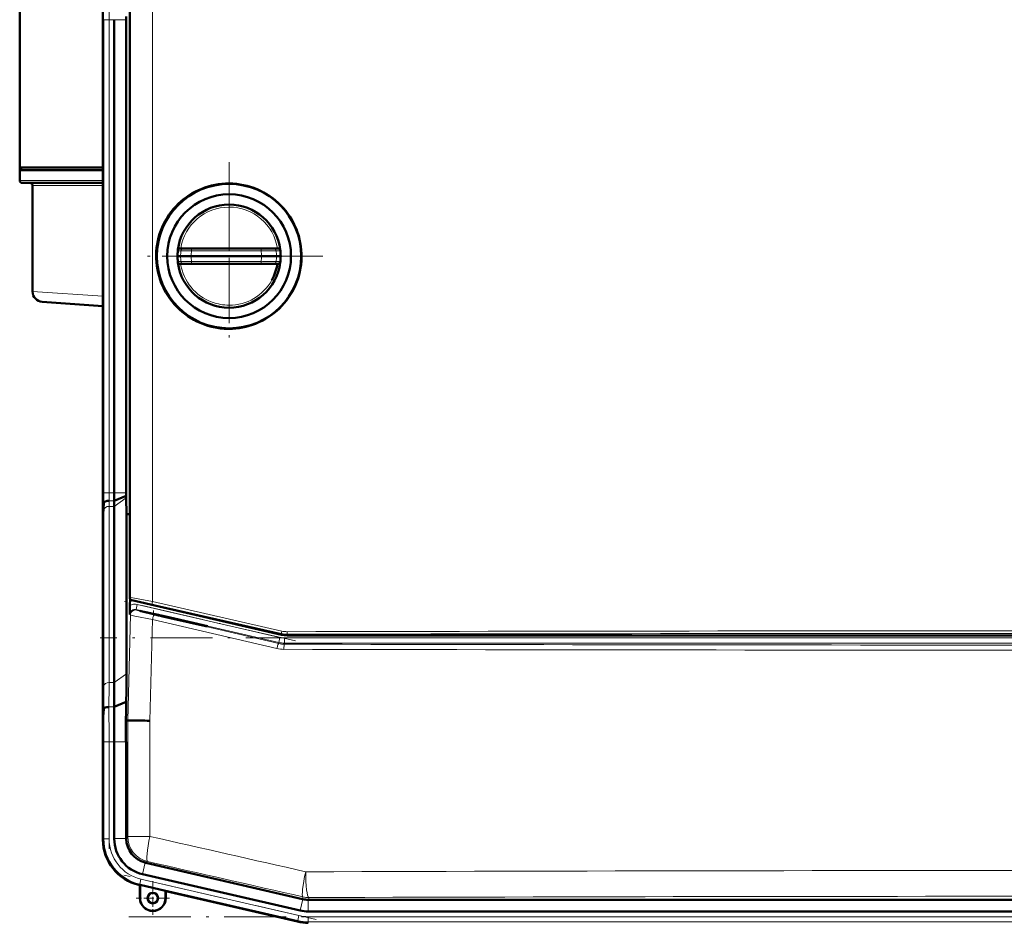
# Model space of a CAD drawing. Extents: x -2065 to 2446, y -1961 to 629.
# Tile 4 of 59: x -1685 to -1494, y 254 to 429. Entities that reach past the tile are written whole.
import ezdxf

# ---------------------------------------------------------------- set-up
doc = ezdxf.new("R2010")
doc.units = 0
doc.linetypes.add('DASHDOT', pattern=[18.5, 12, -3, 0.5, -3])

msp = doc.modelspace()

# ---------------------------------------------------------------- linework, layer by layer
at = {"color": 7, "lineweight": 50}
for p, q in [((-1684.96, 399.99), (-1684.96, 471.99)), ((-1663.62, 449), (-1663.62, 316.59)), ((-1668.82, 428.65), (-1668.82, 336.93)), ((-1666.63, 336.93), (-1666.63, 428.65)), ((-1664.34, 429.25), (-1664.34, 428.65)), ((-1664.34, 428.65), (-1664.34, 336.93)), ((-1684.96, 399.49), (-1684.96, 399.99)), ((-1668.82, 399.99), (-1684.96, 399.99)), ((-1684.96, 397.49), (-1684.96, 399.49)), ((-1684.96, 399.49), (-1668.82, 399.49)), ((-1684.66, 399.49), (-1684.66, 399.99)), ((-1684.66, 399.99), (-1684.49, 399.99)), ((-1684.46, 396.99), (-1668.82, 396.99)), ((-1682.96, 396.99), (-1682.95, 396.99)), ((-1682.46, 396.49), (-1682.46, 375.92)), ((-1654.28, 384.06), (-1654.31, 383.85)), ((-1653.2, 384.3), (-1653.81, 384.3)), ((-1653.2, 384.3), (-1651.55, 384.3)), ((-1638.06, 384.3), (-1651.55, 384.3)), ((-1638.06, 384.3), (-1637.24, 384.3)), ((-1637.24, 384.3), (-1636.5, 384.3)), ((-1636.5, 384.3), (-1635.74, 384.3)), ((-1634.92, 384.3), (-1635.74, 384.3)), ((-1634.42, 383.85), (-1634.44, 384.06)), ((-1653.77, 382.8), (-1654.36, 382.8)), ((-1651.72, 382.8), (-1653.77, 382.8)), ((-1651.72, 382.8), (-1638.06, 382.8)), ((-1635.16, 382.8), (-1638.06, 382.8)), ((-1634.36, 382.8), (-1635.16, 382.8)), ((-1654.28, 381.54), (-1654.31, 381.75)), ((-1653.2, 381.3), (-1653.81, 381.3)), ((-1653.2, 381.3), (-1651.55, 381.3)), ((-1638.06, 381.3), (-1651.55, 381.3)), ((-1638.06, 381.3), (-1635.74, 381.3)), ((-1634.92, 381.3), (-1635.74, 381.3)), ((-1634.42, 381.75), (-1634.44, 381.54)), ((-1668.82, 373.1), (-1680.6, 373.92)), ((-1644.62, 368.71), (-1644.36, 368.71)), ((-1664.34, 336.33), (-1666.63, 335.38)), ((-1664.34, 336.33), (-1664.34, 336.93)), ((-1664.33, 335.91), (-1664.34, 336.33)), ((-1668.62, 334.98), (-1668.79, 332.79)), ((-1666.63, 300.14), (-1666.63, 334.28)), ((-1664.25, 332.78), (-1664.33, 335.91)), ((-1663.62, 332.78), (-1664.25, 332.78)), ((-1664.25, 301.82), (-1664.25, 332.78)), ((-1668.82, 295.72), (-1668.82, 329.86)), ((-1668.82, 295.72), (-1668.82, 329.86)), ((-1663.56, 316.36), (-1663.59, 315.06)), ((-1634.2, 309.4), (-1663.23, 316.11)), ((-1658.03, 313.24), (-1659.02, 313.47)), ((-1659.02, 313.37), (-1658.03, 313.14)), ((-1658.03, 313.24), (-1657.88, 313.2)), ((-1658.03, 313.24), (-1658.03, 313.14)), ((-1657.89, 313.12), (-1658.03, 313.14)), ((-1657.88, 313.2), (-1657.89, 313.12)), ((-1657.18, 312.95), (-1657.89, 313.12)), ((-1657.88, 313.2), (-1657.18, 313.04)), ((-1657.18, 313.04), (-1655.77, 312.71)), ((-1657.18, 313.04), (-1657.18, 312.95)), ((-1655.77, 312.62), (-1657.18, 312.95)), ((-1648.52, 311.04), (-1655.77, 312.71)), ((-1655.77, 312.71), (-1655.77, 312.62)), ((-1655.77, 312.62), (-1648.9, 311.04)), ((-1648.9, 311.04), (-1648.52, 311.04)), ((-1633.07, 309.27), (-1276.86, 309.27)), ((-1664.29, 296.37), (-1666.67, 295.38)), ((-1664.32, 294.6), (-1664.29, 296.37)), ((-1668.67, 294.98), (-1668.84, 292.79)), ((-1664.36, 292.79), (-1664.32, 294.6)), ((-1664.36, 292.79), (-1664.02, 292.78)), ((-1663.67, 292.77), (-1664.02, 292.78)), ((-1668.82, 269.84), (-1668.82, 288.65)), ((-1666.63, 269.85), (-1666.63, 288.65)), ((-1664.34, 270.02), (-1664.34, 288.65)), ((-1668.82, 269.64), (-1668.82, 269.84)), ((-1668.82, 269.64), (-1668.82, 269.73)), ((-1664.34, 270.02), (-1664.34, 269.85)), ((-1630.1, 258.14), (-1660.47, 265.15)), ((-1630.59, 255.9), (-1661.16, 262.96)), ((-1661.65, 260.83), (-1661.85, 260.88)), ((-1661.65, 260.83), (-1661.85, 260.88)), ((-1661.65, 260.83), (-1661.61, 260.9)), ((-1661.65, 258.33), (-1661.65, 260.83)), ((-1661.61, 258.33), (-1661.61, 260.9)), ((-1661.61, 260.9), (-1656.68, 259.76)), ((-1656.68, 259.76), (-1656.65, 259.68)), ((-1656.68, 259.76), (-1656.68, 258.33)), ((-1656.65, 258.33), (-1656.65, 259.68)), ((-1656.65, 259.68), (-1656.65, 258.33)), ((-1631.08, 253.78), (-1656.65, 259.68)), ((-1630.1, 258.14), (-1630.07, 258.14)), ((-1629, 258.01), (-1628.97, 258.01)), ((-1628.97, 258.01), (-1280.96, 258.01)), ((-1629, 255.72), (-1608.73, 255.72)), ((-1295.93, 255.72), (-1608.73, 255.72))]:
    msp.add_line(p, q, dxfattribs=at)
at = {"color": 7, "lineweight": 18}
for p, q in [((-1663.55, 316.65), (-1663.55, 448.94)), ((-1659.24, 449.76), (-1659.24, 315.83)), ((-1668.63, 428.65), (-1668.82, 428.65)), ((-1668.63, 336.93), (-1668.63, 428.65)), ((-1668.63, 428.65), (-1667.63, 428.65)), ((-1666.63, 428.65), (-1667.63, 428.65)), ((-1667.63, 336.93), (-1667.63, 428.65)), ((-1664.34, 428.65), (-1666.63, 428.65)), ((-1668.82, 397.49), (-1684.96, 397.49)), ((-1682.46, 396.49), (-1668.82, 396.49)), ((-1653.7, 383.86), (-1654.31, 383.85)), ((-1651.64, 383.81), (-1638.14, 383.81)), ((-1634.42, 383.85), (-1635.24, 383.86)), ((-1651.64, 381.79), (-1638.14, 381.79)), ((-1637.13, 381.76), (-1636.21, 381.74)), ((-1653.7, 381.74), (-1654.31, 381.75)), ((-1653.7, 381.74), (-1653.04, 381.75)), ((-1636.21, 381.74), (-1635.24, 381.73)), ((-1634.42, 381.75), (-1635.24, 381.73)), ((-1682.46, 375.92), (-1668.82, 375.03)), ((-1668.63, 336.93), (-1668.82, 336.93)), ((-1668.63, 336.93), (-1667.63, 336.93)), ((-1666.63, 336.93), (-1667.63, 336.93)), ((-1664.34, 336.93), (-1666.63, 336.93)), ((-1666.63, 335.38), (-1667.63, 335.38)), ((-1666.63, 334.28), (-1667.63, 334.28)), ((-1667.63, 300.14), (-1667.63, 334.28)), ((-1664.33, 335.91), (-1666.63, 334.28)), ((-1668.84, 332.79), (-1668.79, 332.79)), ((-1668.63, 299.46), (-1668.63, 333.6)), ((-1663.62, 316.59), (-1663.55, 316.65)), ((-1663.16, 316.16), (-1663.23, 316.11)), ((-1662.16, 315.26), (-1662.39, 314.29)), ((-1662.16, 315.26), (-1634.5, 308.87)), ((-1634.17, 309.61), (-1659.29, 315.35)), ((-1659.24, 315.83), (-1634.12, 310.1)), ((-1664.02, 292.78), (-1663.49, 313.22)), ((-1663.49, 313.22), (-1663.61, 313.34)), ((-1634.72, 307.9), (-1662.39, 314.29)), ((-1662.39, 314.29), (-1662.26, 314.17)), ((-1659.02, 313.47), (-1659.02, 313.37)), ((-1658.84, 313.31), (-1634.75, 307.69)), ((-1659.2, 312.34), (-1659.72, 292.72)), ((-1635.1, 306.72), (-1659.2, 312.34)), ((-1634.17, 309.61), (-1634.2, 309.4)), ((-1633.05, 309.48), (-1633.07, 309.27)), ((-1634.72, 307.9), (-1634.75, 307.69)), ((-1634.5, 308.87), (-1634.72, 307.9)), ((-1633.62, 307.56), (-1633.6, 307.77)), ((-1633.6, 308.77), (-1633.6, 307.77)), ((-1633.6, 308.77), (-1276.34, 308.77)), ((-1276.34, 307.77), (-1633.6, 307.77)), ((-1664.25, 301.82), (-1666.63, 300.14)), ((-1666.63, 300.14), (-1667.63, 300.14)), ((-1666.67, 295.38), (-1667.67, 295.38)), ((-1664.02, 270.28), (-1664.02, 292.78)), ((-1659.72, 292.72), (-1659.72, 270.28)), ((-1668.63, 288.65), (-1668.82, 288.65)), ((-1668.63, 288.65), (-1667.63, 288.65)), ((-1668.63, 269.79), (-1668.63, 288.65)), ((-1666.63, 288.65), (-1667.63, 288.65)), ((-1667.63, 269.79), (-1667.63, 288.65)), ((-1664.34, 288.65), (-1666.63, 288.65)), ((-1668.82, 269.64), (-1668.63, 269.79)), ((-1667.63, 269.79), (-1668.63, 269.79)), ((-1664.34, 269.85), (-1666.63, 269.85)), ((-1664.02, 270.28), (-1664.34, 270.02)), ((-1664.02, 270.28), (-1659.72, 270.28)), ((-1660.47, 265.15), (-1660.15, 265.41)), ((-1660.64, 265.2), (-1661.16, 262.96)), ((-1661.66, 261.03), (-1661.44, 262)), ((-1630.81, 254.93), (-1661.44, 262)), ((-1661.66, 261.03), (-1661.85, 260.88)), ((-1631.04, 253.96), (-1661.66, 261.03)), ((-1661.61, 258.33), (-1661.65, 258.33)), ((-1656.68, 258.33), (-1656.65, 258.33)), ((-1630.07, 258.14), (-1630.59, 255.9)), ((-1630.05, 258.57), (-1630.1, 258.14)), ((-1629, 258.01), (-1629, 255.72)), ((-1628.97, 258.01), (-1628.92, 258.44)), ((-1631.04, 253.96), (-1631.08, 253.78)), ((-1631.04, 253.96), (-1630.81, 254.93)), ((-1629, 254.72), (-1280.94, 254.72)), ((-1629, 253.72), (-1629, 254.72)), ((-1629, 253.72), (-1280.94, 253.72)), ((-1629, 253.72), (-1629, 253.54))]:
    msp.add_line(p, q, dxfattribs=at)
at = {"color": 7, "linetype": 'DASHDOT', "lineweight": 18}
for p, q in [((-1667.63, 327.76), (-1667.63, 437.82)), ((-1644.36, 401), (-1644.36, 364.6)), ((-1644.36, 395.8), (-1644.36, 369.8)), ((-1626.16, 382.8), (-1662.56, 382.8)), ((-1631.36, 382.8), (-1657.36, 382.8)), ((-1631.48, 308.18), (-1665.18, 315.96)), ((-1240.61, 308.77), (-1669.33, 308.77)), ((-1667.63, 290.53), (-1667.63, 267.9)), ((-1627.49, 254.16), (-1664.76, 262.77)), ((-1663.8, 254.72), (-1246.13, 254.72))]:
    msp.add_line(p, q, dxfattribs=at)
at = {"color": 7, "linetype": 'DASHDOT', "lineweight": 18, "ltscale": 0.019753}
msp.add_line((-1659.02, 313.31), (-1659.02, 314.1), dxfattribs=at)
at = {"color": 7, "linetype": 'DASHDOT', "lineweight": 18, "ltscale": 0.1625}
for p, q in [((-1659.15, 261.58), (-1659.15, 255.08)), ((-1655.9, 258.33), (-1662.4, 258.33))]:
    msp.add_line(p, q, dxfattribs=at)
at = {"color": 7, "linetype": 'DASHDOT', "lineweight": 18, "ltscale": 0.160231}
msp.add_line((-1659.15, 261.54), (-1659.15, 255.13), dxfattribs=at)
at = {"color": 7, "linetype": 'DASHDOT', "lineweight": 18, "ltscale": 0.160233}
msp.add_line((-1655.94, 258.33), (-1662.35, 258.33), dxfattribs=at)
at = {"color": 7, "lineweight": 50}
for points in [[(-1654.28, 384.06), (-1654.28, 384.05), (-1654.28, 384.05), (-1654.28, 384.05), (-1654.28, 384.05), (-1654.27, 384.07), (-1654.26, 384.08)], [(-1634.47, 384.08), (-1634.45, 384.06), (-1634.45, 384.05), (-1634.44, 384.05), (-1634.44, 384.05), (-1634.44, 384.05), (-1634.44, 384.06)], [(-1654.28, 381.54), (-1654.28, 381.54), (-1654.28, 381.54), (-1654.28, 381.54), (-1654.27, 381.53), (-1654.18, 381.44), (-1654.02, 381.34)], [(-1634.47, 381.52), (-1634.45, 381.54), (-1634.45, 381.54), (-1634.44, 381.54), (-1634.44, 381.54), (-1634.44, 381.54), (-1634.44, 381.54)], [(-1661.62, 314.02), (-1661.62, 314.02), (-1661.62, 314.02), (-1661.57, 314), (-1661.18, 313.89), (-1659.02, 313.37)], [(-1659.02, 313.47), (-1660.47, 313.79), (-1661.44, 313.99), (-1661.6, 314.02), (-1661.62, 314.02), (-1661.62, 314.02), (-1661.62, 314.02), (-1661.62, 314.02)]]:
    msp.add_lwpolyline(points, dxfattribs=at)
at = {"color": 7, "lineweight": 18}
for points in [[(-1651.55, 384.3), (-1651.55, 384.3), (-1651.56, 384.29), (-1651.57, 384.28), (-1651.59, 384.25), (-1651.63, 384.04), (-1651.64, 383.81)], [(-1638.14, 383.81), (-1638.12, 384.16), (-1638.1, 384.25), (-1638.09, 384.28), (-1638.08, 384.29), (-1638.07, 384.3), (-1638.06, 384.3)], [(-1638.14, 383.81), (-1635.88, 383.86), (-1635.24, 383.86)], [(-1651.55, 381.3), (-1651.55, 381.3), (-1651.56, 381.3), (-1651.57, 381.31), (-1651.59, 381.34), (-1651.63, 381.56), (-1651.64, 381.79)], [(-1638.14, 381.79), (-1638.12, 381.44), (-1638.1, 381.35), (-1638.09, 381.32), (-1638.08, 381.3), (-1638.07, 381.3), (-1638.06, 381.3)], [(-1663.55, 316.65), (-1663.54, 316.65), (-1663.53, 316.65), (-1663.44, 316.64), (-1662.68, 316.51), (-1659.24, 315.83)], [(-1659.29, 315.35), (-1661.58, 315.86), (-1662.97, 316.14), (-1663.13, 316.16), (-1663.15, 316.16), (-1663.16, 316.16), (-1663.16, 316.16)], [(-1659.2, 312.34), (-1662.64, 313.02), (-1663.43, 313.2), (-1663.48, 313.22), (-1663.49, 313.22)], [(-1662.26, 314.17), (-1662.26, 314.17), (-1662.24, 314.16), (-1662.12, 314.12), (-1660.44, 313.69), (-1658.84, 313.31)]]:
    msp.add_lwpolyline(points, dxfattribs=at)
at = {"color": 7, "lineweight": 50}
for centre, radius in [((-1644.36, 382.8), 14), ((-1644.36, 382.8), 12), ((-1659.15, 258.33), 1.03), ((-1659.15, 258.33), 1)]:
    msp.add_circle(centre, radius, dxfattribs=at)
for centre, radius, start, end in [((-2015.9, 428.74), 347.08, 359.9853, 0.6691), ((-1684.46, 397.49), 0.5, 180, 270), ((-1682.96, 396.49), 0.5, 0, 90), ((-1644.41, 382.8), 14.09, 89.8034, 134.0601), ((-1644.41, 382.79), 14.09, 44.258, 89.8038), ((-1644.41, 382.8), 14.1, 134.0696, 179.1699), ((-1644.36, 382.8), 10, 7.2346, 172.765), ((-1644.41, 382.8), 14.09, 314.0192, 44.2557), ((-1653.72, 383.62), 0.705, 129.6312, 139.5308), ((-1653.77, 383.68), 0.622, 113.4776, 129.4362), ((-1653.81, 383.75), 0.549, 90.4701, 113.1016), ((-1634.92, 383.74), 0.553, 67.0525, 89.5669), ((-1634.97, 383.66), 0.645, 39.9598, 66.2327), ((-1644.41, 382.8), 14.09, 179.1903, 224.261), ((-1644.36, 382.8), 10, 187.235, 352.7654), ((-1653.81, 381.85), 0.556, 247.1205, 269.4699), ((-1644.36, 382.79), 9.49, 330.6713, 350.9616), ((-1634.92, 381.85), 0.558, 270.5728, 292.8875), ((-1634.96, 381.92), 0.628, 293.5258, 320.519), ((-1680.46, 375.92), 2, 180, 266), ((-1644.41, 382.8), 14.09, 224.2714, 246.7188), ((-1644.41, 382.8), 14.09, 291.5606, 314.0155), ((-1644.41, 382.8), 14.1, 246.7224, 269.1382), ((-1644.41, 382.8), 14.09, 270.1953, 291.5621), ((-2015.9, 336.84), 347.08, 359.3309, 0.0147), ((-1311.09, 336.85), 357.73, 179.9872, 180.6507), ((-1531.83, 336.9), 134.8, 179.9876, 180.6479), ((-1586.81, 334.19), 79.83, 179.1476, 179.9359), ((-1876.18, 329.61), 207.36, 0.0695, 0.8788), ((-1456.39, 329.61), 212.42, 179.1438, 179.9337), ((-1663.12, 316.59), 0.5, 179.9976, 257.0022), ((-1603.09, 313.53), 60.52, 178.5511, 180.1764), ((-1633.07, 314.27), 5, 257.002, 269.998), ((-2055.72, 302.29), 391.47, 359.1331, 359.9319), ((-2006.41, 300.54), 339.78, 359.1293, 359.9319), ((-1876.04, 295.97), 207.22, 359.1215, 359.9313), ((-2236.87, 288.79), 570.24, 359.9861, 0.6624), ((-2016.4, 288.73), 347.59, 359.9857, 0.6685), ((-2356.83, 288.67), 692.48, 359.99805, 0.34054), ((-1644.22, 1499.52), 1206.9, 269.07649, 269.26401), ((-1659.83, 269.64), 8.99, 179.9916, 257.0084), ((-1659.57, 269.84), 7.06, 179.9966, 257.0032), ((-1659.34, 270.03), 5, 182.1029, 254.9076), ((-1659.15, 258.33), 2.5, 180, 360), ((-1659.15, 258.33), 2.47, 180, 0), ((-1659.15, 258.33), 1, 141.2591, 270), ((-1659.15, 258.33), 2.5, 270, 360), ((-1629, 262.79), 7.06, 257.0007, 269.9996), ((-1629, 262.79), 9.25, 257.0008, 269.9996), ((-1629, 262.79), 9.25, 257.0008, 269.9996)]:
    msp.add_arc(centre, radius, start, end, dxfattribs=at)
at = {"color": 7, "lineweight": 18}
for centre, radius, start, end in [((-1644.36, 382.8), 9.5, 90.0034, 170.9626), ((-1644.36, 382.81), 9.5, 9.0358, 89.9967), ((-1644.4, 382.69), 9.37, 172.8589, 179.3713), ((-1653.2, 383.8), 0.499, 90.1296, 173.0452), ((-1658.17, 168.52), 215.38, 88.2621, 88.8097), ((-1644.93, 382.75), 6.79, 171.029, 179.5801), ((-1644.91, 382.7), 6.85, 0.8052, 9.28), ((-1635.74, 383.8), 0.499, 7.3818, 89.8716), ((-1644.48, 382.66), 9.31, 0.8578, 7.4328), ((-1644.4, 382.9), 9.37, 180.6287, 187.1411), ((-1656.03, 517.61), 135.89, 271.258, 271.8505), ((-1644.88, 382.85), 6.84, 180.4513, 188.9396), ((-1644.91, 382.89), 6.85, 350.72, 359.1948), ((-1634.88, 479.21), 97.47, 268.0827, 268.6817), ((-1644.48, 382.94), 9.31, 352.5672, 359.1422), ((-1644.37, 382.79), 9.5, 189.0224, 249.7178), ((-1653.2, 381.8), 0.499, 186.9548, 269.8704), ((-1635.74, 381.8), 0.499, 270.1284, 352.6182), ((-1644.36, 382.79), 9.5, 269.9976, 330.6837), ((-1644.36, 382.8), 9.51, 249.7324, 269.9982), ((-1497.15, 336.9), 171.48, 179.9885, 180.6411), ((-1531.46, 336.9), 136.17, 179.9884, 180.642), ((-1567.37, 333.49), 101.27, 179.1557, 179.937), ((-1587.2, 334.19), 80.44, 179.1546, 179.9369), ((-1662.61, 313.31), 2, 76.9951, 119.3366), ((-1662.61, 313.31), 0.999, 76.9181, 178.54), ((-1633.06, 314.48), 5, 257.1098, 270.1116), ((-1633.12, 314.47), 4.49, 257.1108, 270.1395), ((-1454.96, -83475.78), 83785.95, 89.8781793, 90.1218189), ((-1454.96, -83418.88), 83728.55, 89.8781383, 90.1218667), ((-1633.61, 312.56), 5, 256.8528, 269.8509), ((-1633.6, 312.77), 4, 257.0047, 269.9953), ((-1454.97, 84005.41), 83698.04, 269.877703, 270.1222989), ((-1633.73, 312.55), 5.99, 256.8712, 269.8909), ((-1454.97, 84118.95), 83812.57, 269.8777849, 270.1222169), ((-2006.77, 300.54), 339.14, 359.1277, 359.9317), ((-1986.88, 299.83), 318.25, 359.1257, 359.9316), ((-2202.61, 288.78), 533.98, 359.9859, 0.6653), ((-2236.74, 288.79), 569.11, 359.986, 0.6637), ((-1659.64, 269.79), 8.99, 179.9996, 257.0003), ((-1659.64, 269.79), 7.99, 179.9916, 257.0084), ((-1659.02, 270.28), 5, 180.0358, 256.9642), ((-14364.63, -55870.16), 57560.09, 77.2175972, 77.2484218), ((-14326.1, -55512.09), 57197.52, 77.175311, 77.206239), ((-1454.97, -55765.86), 56029.56, 89.821502, 90.178496), ((-1628.92, 263.44), 5, 257.0045, 269.8157), ((-1454.97, -55390.61), 55649.31, 89.820894, 90.179104), ((-1629, 262.79), 9.06, 257.0008, 269.9996), ((-1629, 262.77), 8.05, 256.9878, 270.0122)]:
    msp.add_arc(centre, radius, start, end, dxfattribs=at)
at = {"color": 7, "lineweight": 50}
for centre, major_axis, ratio, start_param, end_param in [((-1644.35, 382.8), (10.01, -0.03), 0.999848, 3.039511, 3.144781), ((-1644.37, 382.8), (10.01, 0.04), 0.999848, 6.279569, 6.384829), ((-1644.35, 382.8), (10.01, 0.03), 0.999848, 3.138404, 3.243674), ((-1644.37, 382.8), (10.01, -0.04), 0.999848, 6.181541, 6.286801), ((-1667.62, 334.96), (1, 0), 0.414343, 1.573592, 3.109513), ((-1667.67, 294.96), (1, 0), 0.414186, 1.573647, 3.10953), ((-1659.35, 270.02), (3.11, -3.91), 0.999441, 5.34848, 5.384068), ((-1628.97, 263.01), (4.97, -0.57), 0.999653, 4.604077, 4.820701)]:
    msp.add_ellipse(centre, major_axis=major_axis, ratio=ratio, start_param=start_param, end_param=end_param, dxfattribs=at)
at = {"color": 7, "lineweight": 18}
for centre, major_axis, ratio, start_param, end_param in [((-1667.63, 333.57), (-1, 0), 0.707107, 4.712389, 6.248279), ((-1663.05, 316.65), (-0.311, 0.391), 0.999751, 0.898966, 2.242627), ((-1659.17, 315.83), (-0.111, -0.487), 0.135841, 4.743398, 6.265569), ((-1662.49, 313.2), (-0.682, -0.732), 0.99939, 3.664878, 5.435811), ((-1659.07, 312.34), (-0.227, -0.974), 0.135666, 3.159209, 4.744041), ((-1634.06, 310.1), (-0.111, -0.487), 0.119115, 4.739619, 6.265607), ((-1633.05, 309.98), (0.001, -0.5), 0.121453, 4.71213, 6.265602), ((-1634.97, 306.72), (-0.227, -0.974), 0.119647, 3.159172, 4.74027), ((-1633.6, 312.77), (4.97, -0.57), 0.999846, 4.59896, 4.825818), ((-1633.62, 306.56), (0, -1), 0.121885, 3.159177, 4.71265), ((-1667.63, 299.43), (-1, 0), 0.707107, 4.712389, 6.248279), ((-1659.02, 270.28), (-1.11, -4.88), 0.136195, 4.743306, 6.256759), ((-1628.92, 263.44), (-1.11, -4.88), 0.116076, 4.738807, 6.256827), ((-1628.92, 263.44), (0.02, -5), 0.119003, 4.712015, 6.256818), ((-1628.92, 263.44), (-4.97, 0.57), 0.999653, 1.681064, 1.684203)]:
    msp.add_ellipse(centre, major_axis=major_axis, ratio=ratio, start_param=start_param, end_param=end_param, dxfattribs=at)

doc.saveas('drawing.dxf')
